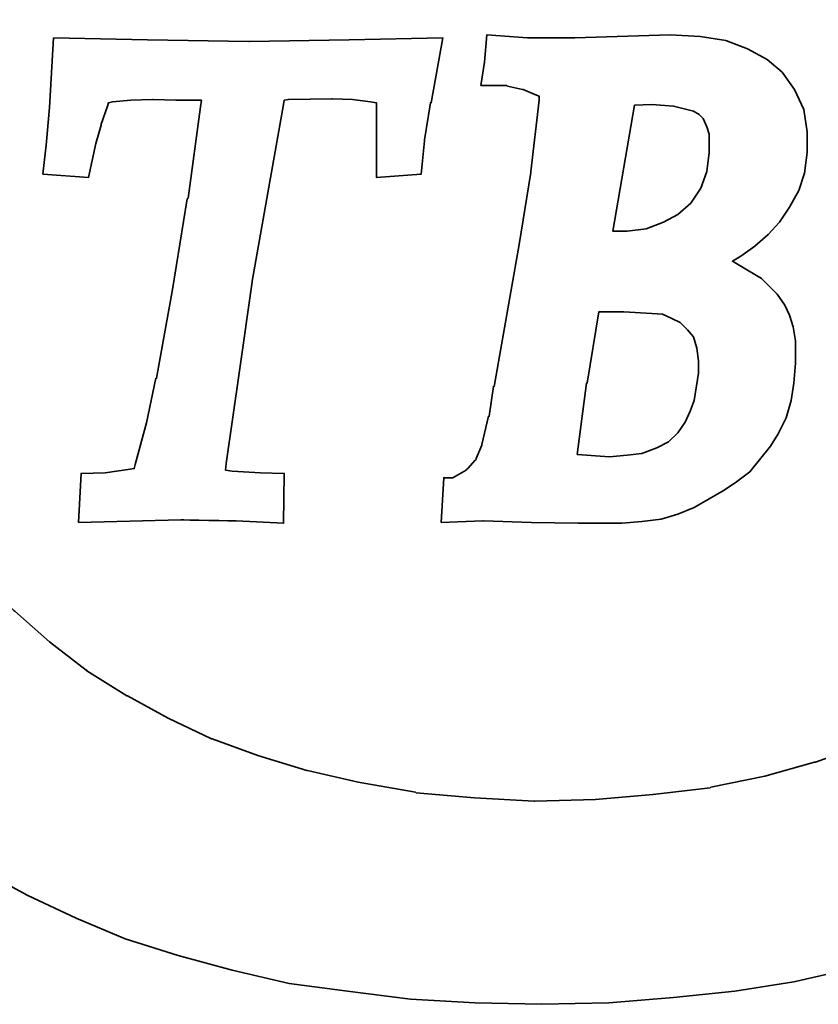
# Model space of a CAD drawing. Header units: millimetres. Extents: x 6 to 331, y 30 to 247.
# Tile 5 of 57: x 249 to 255, y 129 to 136. Entities that reach past the tile are written whole.
import ezdxf

# ---------------------------------------------------------------- set-up
doc = ezdxf.new("R2010")
doc.units = ezdxf.units.MM
doc.header["$LTSCALE"] = 0.2
doc.layers.add('layer 1', color=7, linetype='CONTINUOUS')

msp = doc.modelspace()

# ---------------------------------------------------------------- linework, layer by layer
at = {"layer": 'layer 1', "color": 1, "lineweight": 35}
for points, knots in [([(257.2879, 136.6713), (257.2879, 136.6713), (258.7368, 137.5675), (258.7368, 137.5675), (258.7368, 137.5675), (258.7368, 137.5675), (258.532, 137.828), (258.532, 137.828), (258.532, 137.828), (258.532, 137.828), (258.2962, 138.0704), (258.2962, 138.0704), (258.2962, 138.0704), (258.2962, 138.0704), (258.0532, 138.3075), (258.0532, 138.3075), (258.0532, 138.3075), (258.0532, 138.3075), (257.8037, 138.5188), (257.8037, 138.5188), (257.8037, 138.5188), (257.8037, 138.5188), (257.5367, 138.73), (257.5367, 138.73), (257.5367, 138.73), (257.5367, 138.73), (257.5302, 138.73), (257.5302, 138.73), (257.5302, 138.73), (257.5302, 138.73), (257.2386, 138.9102), (257.2386, 138.9102), (257.2386, 138.9102), (257.2386, 138.9102), (257.2386, 138.916), (257.2386, 138.916), (257.2386, 138.916), (257.2386, 138.916), (256.9457, 139.0961), (256.9457, 139.0961), (256.9457, 139.0961), (256.9457, 139.0961), (256.6295, 139.2523), (256.6295, 139.2523), (256.6295, 139.2523), (256.6295, 139.2523), (256.3113, 139.4143), (256.3113, 139.4143), (256.3113, 139.4143), (256.3113, 139.4143), (255.9258, 139.5633), (255.9258, 139.5633), (255.9258, 139.5633), (255.9258, 139.5633), (255.5091, 139.7059), (255.5091, 139.7059), (255.5091, 139.7059), (255.5091, 139.7059), (255.0743, 139.8303), (255.0743, 139.8303), (255.0743, 139.8303), (255.0743, 139.8303), (254.6149, 139.9295), (254.6149, 139.9295), (254.6149, 139.9295), (254.6149, 139.9295), (254.1477, 139.9988), (254.1477, 139.9988), (254.1477, 139.9988), (254.1477, 139.9988), (253.6383, 140.0481), (253.6383, 140.0481), (253.6383, 140.0481), (253.6383, 140.0481), (253.116, 140.0727), (253.116, 140.0727), (253.116, 140.0727), (253.116, 140.0727), (252.5873, 140.061), (252.5873, 140.061), (252.5873, 140.061), (252.5873, 140.061), (252.0831, 140.0299), (252.0831, 140.0299), (252.0831, 140.0299), (252.0831, 140.0299), (251.6166, 139.9858), (251.6166, 139.9858), (251.6166, 139.9858), (251.6166, 139.9858), (251.163, 139.9295), (251.163, 139.9295), (251.163, 139.9295), (251.163, 139.9295), (250.7282, 139.8426), (250.7282, 139.8426), (250.7282, 139.8426), (250.7282, 139.8426), (250.4294, 139.7623), (250.4294, 139.7623), (250.4294, 139.7623), (250.4294, 139.7623), (250.1314, 139.6748), (250.1314, 139.6748), (250.1314, 139.6748), (250.1314, 139.6748), (249.8385, 139.575), (249.8385, 139.575), (249.8385, 139.575), (249.8385, 139.575), (249.565, 139.4636), (249.565, 139.4636), (249.565, 139.4636), (249.565, 139.4636), (249.298, 139.3391), (249.298, 139.3391), (249.298, 139.3391), (249.298, 139.3391), (249.0246, 139.2082), (249.0246, 139.2082), (249.0246, 139.2082), (249.0246, 139.2082), (248.7757, 139.0715), (248.7757, 139.0715), (248.7757, 139.0715), (248.7757, 139.0715), (248.5269, 138.9283), (248.5269, 138.9283), (248.5269, 138.9283), (248.5269, 138.9283), (248.2904, 138.767), (248.2904, 138.767), (248.2904, 138.767), (248.2904, 138.767), (248.0604, 138.6056), (248.0604, 138.6056), (248.0604, 138.6056), (248.0604, 138.6056), (247.8491, 138.4319), (247.8491, 138.4319), (247.8491, 138.4319), (247.8491, 138.4319), (247.6314, 138.2453), (247.6314, 138.2453), (247.6314, 138.2453), (247.6314, 138.2453), (247.2523, 137.8714), (247.2523, 137.8714), (247.2523, 137.8714), (247.2523, 137.8714), (247.2452, 137.8656), (247.2452, 137.8656), (247.2452, 137.8656), (247.2452, 137.8656), (246.8914, 137.4431), (246.8914, 137.4431), (246.8914, 137.4431), (246.8914, 137.4431), (246.6918, 137.1502), (246.6918, 137.1502), (246.6918, 137.1502), (246.6918, 137.1502), (246.6859, 137.1437), (246.6859, 137.1437), (246.6859, 137.1437), (246.6859, 137.1437), (246.4935, 136.8145), (246.4935, 136.8145), (246.4935, 136.8145), (246.4935, 136.8145), (246.3185, 136.473), (246.3185, 136.473), (246.3185, 136.473), (246.3185, 136.473), (246.1695, 136.0875), (246.1695, 136.0875), (246.1695, 136.0875), (246.1695, 136.0875), (246.0451, 135.6831), (246.0451, 135.6831), (246.0451, 135.6831), (246.0451, 135.6831), (246.0451, 135.6702), (246.0451, 135.6702), (246.0451, 135.6702), (246.0451, 135.6702), (245.9647, 135.2347), (245.9647, 135.2347), (245.9647, 135.2347), (245.9647, 135.2347), (245.9401, 135.0176), (245.9401, 135.0176), (245.9401, 135.0176), (245.9401, 135.0176), (245.9271, 134.7746), (245.9271, 134.7746), (245.9271, 134.7746), (245.9271, 134.7746), (245.9148, 134.5323), (245.9148, 134.5323), (245.9148, 134.5323), (245.9148, 134.5323), (245.9148, 134.2899), (245.9148, 134.2899), (245.9148, 134.2899), (245.9148, 134.2899), (245.9518, 133.8052), (245.9518, 133.8052), (245.9518, 133.8052), (245.9518, 133.8052), (246.0269, 133.3691), (246.0269, 133.3691), (246.0269, 133.3691), (246.0269, 133.3691), (246.1202, 132.9589), (246.1202, 132.9589), (246.1202, 132.9589), (246.1202, 132.9589), (246.2634, 132.574), (246.2634, 132.574), (246.2634, 132.574), (246.2634, 132.574), (246.419, 132.2066), (246.419, 132.2066), (246.419, 132.2066), (246.419, 132.2066), (246.6049, 131.8716), (246.6049, 131.8716), (246.6049, 131.8716), (246.6049, 131.8716), (246.798, 131.5482), (246.798, 131.5482), (246.798, 131.5482), (246.798, 131.5482), (247.0339, 131.256), (247.0339, 131.256), (247.0339, 131.256), (247.0339, 131.256), (247.2704, 130.9689), (247.2704, 130.9689), (247.2704, 130.9689), (247.2704, 130.9689), (247.5316, 130.7143), (247.5316, 130.7143), (247.5316, 130.7143), (247.5316, 130.7143), (247.7986, 130.4531), (247.7986, 130.4531), (247.7986, 130.4531), (247.7986, 130.4531), (248.085, 130.2296), (248.085, 130.2296), (248.085, 130.2296), (248.085, 130.2296), (248.3895, 130.006), (248.3895, 130.006), (248.3895, 130.006), (248.3895, 130.006), (248.7135, 129.8071), (248.7135, 129.8071), (248.7135, 129.8071), (248.7135, 129.8071), (249.0486, 129.6263), (249.0486, 129.6263), (249.0486, 129.6263), (249.0486, 129.6263), (249.4095, 129.4578), (249.4095, 129.4578), (249.4095, 129.4578), (249.4095, 129.4578), (249.7763, 129.3029), (249.7763, 129.3029), (249.7763, 129.3029), (249.7763, 129.3029), (250.1741, 129.1785), (250.1741, 129.1785), (250.1741, 129.1785), (250.1741, 129.1785), (250.5785, 129.067), (250.5785, 129.067), (250.5785, 129.067), (250.5785, 129.067), (251.0075, 128.9673), (251.0075, 128.9673), (251.0075, 128.9673), (251.0075, 128.9673), (251.4423, 128.9115), (251.4423, 128.9115), (251.4423, 128.9115), (251.4423, 128.9115), (251.9153, 128.8493), (251.9153, 128.8493), (251.9153, 128.8493), (251.9153, 128.8493), (252.4007, 128.824), (252.4007, 128.824), (252.4007, 128.824), (252.4007, 128.824), (252.8983, 128.8117), (252.8983, 128.8117), (252.8983, 128.8117), (252.8983, 128.8117), (253.4018, 128.824), (253.4018, 128.824), (253.4018, 128.824), (253.4018, 128.824), (253.8872, 128.8616), (253.8872, 128.8616), (253.8872, 128.8616), (253.8872, 128.8616), (254.3472, 128.9115), (254.3472, 128.9115), (254.3472, 128.9115), (254.3472, 128.9115), (254.7879, 128.9796), (254.7879, 128.9796), (254.7879, 128.9796), (254.7879, 128.9796), (255.2169, 129.0787), (255.2169, 129.0787), (255.2169, 129.0787), (255.2169, 129.0787), (255.6277, 129.1915), (255.6277, 129.1915), (255.6277, 129.1915), (255.6277, 129.1915), (256.0139, 129.3217), (256.0139, 129.3217), (256.0139, 129.3217), (256.0139, 129.3217), (256.3988, 129.4772), (256.3988, 129.4772), (256.3988, 129.4772), (256.3988, 129.4772), (256.9218, 129.7254), (256.9218, 129.7254), (256.9218, 129.7254), (256.9218, 129.7254), (257.1758, 129.8628), (257.1758, 129.8628), (257.1758, 129.8628), (257.1758, 129.8628), (257.4129, 130.006), (257.4129, 130.006), (257.4129, 130.006), (257.4129, 130.006), (257.643, 130.1667), (257.643, 130.1667), (257.643, 130.1667), (257.643, 130.1667), (257.8659, 130.341), (257.8659, 130.341), (257.8659, 130.341), (257.8659, 130.341), (258.0784, 130.516), (258.0784, 130.516), (258.0784, 130.516), (258.0784, 130.516), (258.2774, 130.7026), (258.2774, 130.7026), (258.2774, 130.7026), (258.2774, 130.7026), (258.5385, 130.9637), (258.5385, 130.9637), (258.5385, 130.9637), (258.5385, 130.9637), (258.6564, 131.0882), (258.6564, 131.0882), (258.6564, 131.0882), (258.6564, 131.0882), (258.7433, 131.1808), (258.7433, 131.1808), (258.7433, 131.1808), (258.7433, 131.1808), (257.2879, 132.0828), (257.2879, 132.0828), (257.2879, 132.0828), (257.2879, 132.0828), (257.0637, 131.8645), (257.0637, 131.8645), (257.0637, 131.8645), (257.0637, 131.8645), (256.8161, 131.6539), (256.8161, 131.6539), (256.8161, 131.6539), (256.8161, 131.6539), (256.5414, 131.442), (256.5414, 131.442), (256.5414, 131.442), (256.5414, 131.442), (256.2563, 131.243), (256.2563, 131.243), (256.2563, 131.243), (256.2563, 131.243), (256.2498, 131.2365), (256.2498, 131.2365), (256.2498, 131.2365), (256.2498, 131.2365), (255.951, 131.0622), (255.951, 131.0622), (255.951, 131.0622), (255.951, 131.0622), (255.6407, 130.9009), (255.6407, 130.9009), (255.6407, 130.9009), (255.6407, 130.9009), (255.6342, 130.9009), (255.6342, 130.9009), (255.6342, 130.9009), (255.6342, 130.9009), (255.2985, 130.7512), (255.2985, 130.7512), (255.2985, 130.7512), (255.2985, 130.7512), (254.9499, 130.6268), (254.9499, 130.6268), (254.9499, 130.6268), (254.9499, 130.6268), (254.9441, 130.6268), (254.9441, 130.6268), (254.9441, 130.6268), (254.9441, 130.6268), (254.5702, 130.5212), (254.5702, 130.5212), (254.5702, 130.5212), (254.5702, 130.5212), (254.1671, 130.4408), (254.1671, 130.4408), (254.1671, 130.4408), (254.1671, 130.4408), (254.1606, 130.4343), (254.1606, 130.4343), (254.1606, 130.4343), (254.1606, 130.4343), (253.7316, 130.3851), (253.7316, 130.3851), (253.7316, 130.3851), (253.7316, 130.3851), (253.3027, 130.3475), (253.3027, 130.3475), (253.3027, 130.3475), (253.3027, 130.3475), (252.8484, 130.3345), (252.8484, 130.3345), (252.8484, 130.3345), (252.8484, 130.3345), (252.8426, 130.3345), (252.8426, 130.3345), (252.8426, 130.3345), (252.8426, 130.3345), (252.3948, 130.3605), (252.3948, 130.3605), (252.3948, 130.3605), (252.3948, 130.3605), (251.9587, 130.3967), (251.9587, 130.3967), (251.9587, 130.3967), (251.9587, 130.3967), (251.9529, 130.4032), (251.9529, 130.4032), (251.9529, 130.4032), (251.9529, 130.4032), (251.5233, 130.4777), (251.5233, 130.4777), (251.5233, 130.4777), (251.5233, 130.4777), (251.1448, 130.5646), (251.1448, 130.5646), (251.1448, 130.5646), (251.1448, 130.5646), (251.1384, 130.5646), (251.1384, 130.5646), (251.1384, 130.5646), (251.1384, 130.5646), (250.7716, 130.6767), (250.7716, 130.6767), (250.7716, 130.6767), (250.7716, 130.6767), (250.4294, 130.8011), (250.4294, 130.8011), (250.4294, 130.8011), (250.4294, 130.8011), (250.423, 130.8011), (250.423, 130.8011), (250.423, 130.8011), (250.423, 130.8011), (250.1003, 130.9566), (250.1003, 130.9566), (250.1003, 130.9566), (250.1003, 130.9566), (249.7944, 131.1244), (249.7944, 131.1244), (249.7944, 131.1244), (249.7944, 131.1244), (249.7892, 131.1244), (249.7892, 131.1244), (249.7892, 131.1244), (249.7892, 131.1244), (249.4898, 131.3111), (249.4898, 131.3111), (249.4898, 131.3111), (249.4898, 131.3111), (249.4898, 131.3175), (249.4898, 131.3175), (249.4898, 131.3175), (249.4898, 131.3175), (249.4847, 131.3175), (249.4847, 131.3175), (249.4847, 131.3175), (249.4847, 131.3175), (249.2099, 131.5294), (249.2099, 131.5294), (249.2099, 131.5294), (249.2099, 131.5294), (248.9494, 131.7588), (248.9494, 131.7588), (248.9494, 131.7588), (248.9494, 131.7588), (248.9429, 131.7647), (248.9429, 131.7647), (248.9429, 131.7647), (248.9429, 131.7647), (248.7071, 132.0077), (248.7071, 132.0077), (248.7071, 132.0077), (248.7071, 132.0077), (248.4835, 132.2688), (248.4835, 132.2688), (248.4835, 132.2688), (248.4835, 132.2688), (248.4835, 132.2746), (248.4835, 132.2746), (248.4835, 132.2746), (248.4835, 132.2746), (248.2839, 132.574), (248.2839, 132.574), (248.2839, 132.574), (248.2839, 132.574), (248.2781, 132.574), (248.2781, 132.574), (248.2781, 132.574), (248.2781, 132.574), (248.2716, 132.5857), (248.2716, 132.5857), (248.2716, 132.5857), (248.2716, 132.5857), (248.1161, 132.8779), (248.1161, 132.8779), (248.1161, 132.8779), (248.1161, 132.8779), (248.1161, 132.8844), (248.1161, 132.8844), (248.1161, 132.8844), (248.1161, 132.8844), (247.9852, 133.2272), (247.9852, 133.2272), (247.9852, 133.2272), (247.9852, 133.2272), (247.9787, 133.2389), (247.9787, 133.2389), (247.9787, 133.2389), (247.9787, 133.2389), (247.8679, 133.6121), (247.8679, 133.6121), (247.8679, 133.6121), (247.8679, 133.6121), (247.8679, 133.6186), (247.8679, 133.6186), (247.8679, 133.6186), (247.8679, 133.6186), (247.8297, 133.8169), (247.8297, 133.8169), (247.8297, 133.8169), (247.8297, 133.8169), (247.8232, 133.8234), (247.8232, 133.8234), (247.8232, 133.8234), (247.8232, 133.8234), (247.7986, 134.0223), (247.7986, 134.0223), (247.7986, 134.0223), (247.7986, 134.0223), (247.7869, 134.2459), (247.7869, 134.2459), (247.7869, 134.2459), (247.7869, 134.2459), (247.7798, 134.4701), (247.7798, 134.4701), (247.7798, 134.4701), (247.7798, 134.4701), (247.7798, 134.4765), (247.7798, 134.4765), (247.7798, 134.4765), (247.7798, 134.4765), (247.7921, 134.6755), (247.7921, 134.6755), (247.7921, 134.6755), (247.7921, 134.6755), (247.7921, 134.7008), (247.7921, 134.7008), (247.7921, 134.7008), (247.7921, 134.7008), (247.8109, 134.912), (247.8109, 134.912), (247.8109, 134.912), (247.8109, 134.912), (247.8361, 135.1103), (247.8361, 135.1103), (247.8361, 135.1103), (247.8361, 135.1103), (247.8361, 135.1174), (247.8361, 135.1174), (247.8361, 135.1174), (247.8361, 135.1174), (247.8426, 135.1174), (247.8426, 135.1174), (247.8426, 135.1174), (247.8426, 135.1174), (247.8426, 135.1297), (247.8426, 135.1297), (247.8426, 135.1297), (247.8426, 135.1297), (247.8802, 135.3099), (247.8802, 135.3099), (247.8802, 135.3099), (247.8802, 135.3099), (247.8802, 135.3164), (247.8802, 135.3164), (247.8802, 135.3164), (247.8802, 135.3164), (247.8919, 135.3591), (247.8919, 135.3591), (247.8919, 135.3591), (247.8919, 135.3591), (247.9923, 135.6831), (247.9923, 135.6831), (247.9923, 135.6831), (247.9923, 135.6831), (247.9923, 135.689), (247.9923, 135.689), (247.9923, 135.689), (247.9923, 135.689), (248.1537, 136.0253), (248.1537, 136.0253), (248.1537, 136.0253), (248.1537, 136.0253), (248.3273, 136.3363), (248.3273, 136.3363), (248.3273, 136.3363), (248.3273, 136.3363), (248.3338, 136.3415), (248.3338, 136.3415), (248.3338, 136.3415), (248.3338, 136.3415), (248.5457, 136.6279), (248.5457, 136.6279), (248.5457, 136.6279), (248.5457, 136.6279), (248.7693, 136.8767), (248.7693, 136.8767), (248.7693, 136.8767), (248.7693, 136.8767), (248.7693, 136.8832), (248.7693, 136.8832), (248.7693, 136.8832), (248.7693, 136.8832), (249.0051, 137.1191), (249.0051, 137.1191), (249.0051, 137.1191), (249.0051, 137.1191), (249.0116, 137.1191), (249.0116, 137.1191), (249.0116, 137.1191), (249.0116, 137.1191), (249.2721, 137.3427), (249.2721, 137.3427), (249.2721, 137.3427), (249.2721, 137.3427), (249.5585, 137.5416), (249.5585, 137.5416), (249.5585, 137.5416), (249.5585, 137.5416), (249.565, 137.5481), (249.565, 137.5481), (249.565, 137.5481), (249.565, 137.5481), (249.8637, 137.7347), (249.8637, 137.7347), (249.8637, 137.7347), (249.8637, 137.7347), (250.1741, 137.909), (250.1741, 137.909), (250.1741, 137.909), (250.1741, 137.909), (250.1806, 137.909), (250.1806, 137.909), (250.1806, 137.909), (250.1806, 137.909), (250.5033, 138.0516), (250.5033, 138.0516), (250.5033, 138.0516), (250.5033, 138.0516), (250.8526, 138.176), (250.8526, 138.176), (250.8526, 138.176), (250.8526, 138.176), (251.2122, 138.2946), (251.2122, 138.2946), (251.2122, 138.2946), (251.2122, 138.2946), (251.2187, 138.2946), (251.2187, 138.2946), (251.2187, 138.2946), (251.2187, 138.2946), (251.6049, 138.3814), (251.6049, 138.3814), (251.6049, 138.3814), (251.6049, 138.3814), (251.6049, 138.3879), (251.6049, 138.3879), (251.6049, 138.3879), (251.6049, 138.3879), (251.6114, 138.3879), (251.6114, 138.3879), (251.6114, 138.3879), (251.6114, 138.3879), (252.0404, 138.4501), (252.0404, 138.4501), (252.0404, 138.4501), (252.0404, 138.4501), (252.0456, 138.4501), (252.0456, 138.4501), (252.0456, 138.4501), (252.0456, 138.4501), (252.4881, 138.487), (252.4881, 138.487), (252.4881, 138.487), (252.4881, 138.487), (252.9294, 138.4993), (252.9294, 138.4993), (252.9294, 138.4993), (252.9294, 138.4993), (252.9359, 138.4993), (252.9359, 138.4993), (252.9359, 138.4993), (252.9359, 138.4993), (253.383, 138.487), (253.383, 138.487), (253.383, 138.487), (253.383, 138.487), (253.8185, 138.4501), (253.8185, 138.4501), (253.8185, 138.4501), (253.8185, 138.4501), (253.825, 138.4436), (253.825, 138.4436), (253.825, 138.4436), (253.825, 138.4436), (254.2345, 138.3697), (254.2345, 138.3697), (254.2345, 138.3697), (254.2345, 138.3697), (254.6324, 138.2881), (254.6324, 138.2881), (254.6324, 138.2881), (254.6324, 138.2881), (254.6388, 138.2881), (254.6388, 138.2881), (254.6388, 138.2881), (254.6388, 138.2881), (255.0121, 138.176), (255.0121, 138.176), (255.0121, 138.176), (255.0121, 138.176), (255.3102, 138.0652), (255.3102, 138.0652), (255.3102, 138.0652), (255.3102, 138.0652), (255.6096, 137.9408), (255.6096, 137.9408), (255.6096, 137.9408), (255.6096, 137.9408), (255.616, 137.9408), (255.616, 137.9408), (255.616, 137.9408), (255.616, 137.9408), (255.8895, 137.7969), (255.8895, 137.7969), (255.8895, 137.7969), (255.8895, 137.7969), (256.1629, 137.6349), (256.1629, 137.6349), (256.1629, 137.6349), (256.1629, 137.6349), (256.1629, 137.6297), (256.1629, 137.6297), (256.1629, 137.6297), (256.1629, 137.6297), (256.4118, 137.4677), (256.4118, 137.4677), (256.4118, 137.4677), (256.4118, 137.4677), (256.4176, 137.4677), (256.4176, 137.4677), (256.4176, 137.4677), (256.4176, 137.4677), (256.6476, 137.2876), (256.6476, 137.2876), (256.6476, 137.2876), (256.6476, 137.2876), (256.6541, 137.2804), (256.6541, 137.2804), (256.6541, 137.2804), (256.6541, 137.2804), (256.8783, 137.088), (256.8783, 137.088), (256.8783, 137.088), (256.8783, 137.088), (256.8835, 137.0815), (256.8835, 137.0815), (256.8835, 137.0815), (256.8835, 137.0815), (257.0831, 136.8767), (257.0831, 136.8767), (257.0831, 136.8767), (257.0831, 136.8767), (257.1946, 136.7588), (257.1946, 136.7588), (257.1946, 136.7588), (257.1946, 136.7588), (257.2879, 136.6713), (257.2879, 136.6713)], [0, 0, 0, 0, 0.004808, 0.004808, 0.004808, 0.004808, 0.009615, 0.009615, 0.009615, 0.009615, 0.014423, 0.014423, 0.014423, 0.014423, 0.019231, 0.019231, 0.019231, 0.019231, 0.024038, 0.024038, 0.024038, 0.024038, 0.028846, 0.028846, 0.028846, 0.028846, 0.033654, 0.033654, 0.033654, 0.033654, 0.038462, 0.038462, 0.038462, 0.038462, 0.043269, 0.043269, 0.043269, 0.043269, 0.048077, 0.048077, 0.048077, 0.048077, 0.052885, 0.052885, 0.052885, 0.052885, 0.057692, 0.057692, 0.057692, 0.057692, 0.0625, 0.0625, 0.0625, 0.0625, 0.067308, 0.067308, 0.067308, 0.067308, 0.072115, 0.072115, 0.072115, 0.072115, 0.076923, 0.076923, 0.076923, 0.076923, 0.081731, 0.081731, 0.081731, 0.081731, 0.086538, 0.086538, 0.086538, 0.086538, 0.091346, 0.091346, 0.091346, 0.091346, 0.096154, 0.096154, 0.096154, 0.096154, 0.100962, 0.100962, 0.100962, 0.100962, 0.105769, 0.105769, 0.105769, 0.105769, 0.110577, 0.110577, 0.110577, 0.110577, 0.115385, 0.115385, 0.115385, 0.115385, 0.120192, 0.120192, 0.120192, 0.120192, 0.125, 0.125, 0.125, 0.125, 0.129808, 0.129808, 0.129808, 0.129808, 0.134615, 0.134615, 0.134615, 0.134615, 0.139423, 0.139423, 0.139423, 0.139423, 0.144231, 0.144231, 0.144231, 0.144231, 0.149038, 0.149038, 0.149038, 0.149038, 0.153846, 0.153846, 0.153846, 0.153846, 0.158654, 0.158654, 0.158654, 0.158654, 0.163462, 0.163462, 0.163462, 0.163462, 0.168269, 0.168269, 0.168269, 0.168269, 0.173077, 0.173077, 0.173077, 0.173077, 0.177885, 0.177885, 0.177885, 0.177885, 0.182692, 0.182692, 0.182692, 0.182692, 0.1875, 0.1875, 0.1875, 0.1875, 0.192308, 0.192308, 0.192308, 0.192308, 0.197115, 0.197115, 0.197115, 0.197115, 0.201923, 0.201923, 0.201923, 0.201923, 0.206731, 0.206731, 0.206731, 0.206731, 0.211538, 0.211538, 0.211538, 0.211538, 0.216346, 0.216346, 0.216346, 0.216346, 0.221154, 0.221154, 0.221154, 0.221154, 0.225962, 0.225962, 0.225962, 0.225962, 0.230769, 0.230769, 0.230769, 0.230769, 0.235577, 0.235577, 0.235577, 0.235577, 0.240385, 0.240385, 0.240385, 0.240385, 0.245192, 0.245192, 0.245192, 0.245192, 0.25, 0.25, 0.25, 0.25, 0.254808, 0.254808, 0.254808, 0.254808, 0.259615, 0.259615, 0.259615, 0.259615, 0.264423, 0.264423, 0.264423, 0.264423, 0.269231, 0.269231, 0.269231, 0.269231, 0.274038, 0.274038, 0.274038, 0.274038, 0.278846, 0.278846, 0.278846, 0.278846, 0.283654, 0.283654, 0.283654, 0.283654, 0.288462, 0.288462, 0.288462, 0.288462, 0.293269, 0.293269, 0.293269, 0.293269, 0.298077, 0.298077, 0.298077, 0.298077, 0.302885, 0.302885, 0.302885, 0.302885, 0.307692, 0.307692, 0.307692, 0.307692, 0.3125, 0.3125, 0.3125, 0.3125, 0.317308, 0.317308, 0.317308, 0.317308, 0.322115, 0.322115, 0.322115, 0.322115, 0.326923, 0.326923, 0.326923, 0.326923, 0.331731, 0.331731, 0.331731, 0.331731, 0.336538, 0.336538, 0.336538, 0.336538, 0.341346, 0.341346, 0.341346, 0.341346, 0.346154, 0.346154, 0.346154, 0.346154, 0.350962, 0.350962, 0.350962, 0.350962, 0.355769, 0.355769, 0.355769, 0.355769, 0.360577, 0.360577, 0.360577, 0.360577, 0.365385, 0.365385, 0.365385, 0.365385, 0.370192, 0.370192, 0.370192, 0.370192, 0.375, 0.375, 0.375, 0.375, 0.379808, 0.379808, 0.379808, 0.379808, 0.384615, 0.384615, 0.384615, 0.384615, 0.389423, 0.389423, 0.389423, 0.389423, 0.394231, 0.394231, 0.394231, 0.394231, 0.399038, 0.399038, 0.399038, 0.399038, 0.403846, 0.403846, 0.403846, 0.403846, 0.408654, 0.408654, 0.408654, 0.408654, 0.413462, 0.413462, 0.413462, 0.413462, 0.418269, 0.418269, 0.418269, 0.418269, 0.423077, 0.423077, 0.423077, 0.423077, 0.427885, 0.427885, 0.427885, 0.427885, 0.432692, 0.432692, 0.432692, 0.432692, 0.4375, 0.4375, 0.4375, 0.4375, 0.442308, 0.442308, 0.442308, 0.442308, 0.447115, 0.447115, 0.447115, 0.447115, 0.451923, 0.451923, 0.451923, 0.451923, 0.456731, 0.456731, 0.456731, 0.456731, 0.461538, 0.461538, 0.461538, 0.461538, 0.466346, 0.466346, 0.466346, 0.466346, 0.471154, 0.471154, 0.471154, 0.471154, 0.475962, 0.475962, 0.475962, 0.475962, 0.480769, 0.480769, 0.480769, 0.480769, 0.485577, 0.485577, 0.485577, 0.485577, 0.490385, 0.490385, 0.490385, 0.490385, 0.495192, 0.495192, 0.495192, 0.495192, 0.5, 0.5, 0.5, 0.5, 0.504808, 0.504808, 0.504808, 0.504808, 0.509615, 0.509615, 0.509615, 0.509615, 0.514423, 0.514423, 0.514423, 0.514423, 0.519231, 0.519231, 0.519231, 0.519231, 0.524038, 0.524038, 0.524038, 0.524038, 0.528846, 0.528846, 0.528846, 0.528846, 0.533654, 0.533654, 0.533654, 0.533654, 0.538462, 0.538462, 0.538462, 0.538462, 0.543269, 0.543269, 0.543269, 0.543269, 0.548077, 0.548077, 0.548077, 0.548077, 0.552885, 0.552885, 0.552885, 0.552885, 0.557692, 0.557692, 0.557692, 0.557692, 0.5625, 0.5625, 0.5625, 0.5625, 0.567308, 0.567308, 0.567308, 0.567308, 0.572115, 0.572115, 0.572115, 0.572115, 0.576923, 0.576923, 0.576923, 0.576923, 0.581731, 0.581731, 0.581731, 0.581731, 0.586538, 0.586538, 0.586538, 0.586538, 0.591346, 0.591346, 0.591346, 0.591346, 0.596154, 0.596154, 0.596154, 0.596154, 0.600962, 0.600962, 0.600962, 0.600962, 0.605769, 0.605769, 0.605769, 0.605769, 0.610577, 0.610577, 0.610577, 0.610577, 0.615385, 0.615385, 0.615385, 0.615385, 0.620192, 0.620192, 0.620192, 0.620192, 0.625, 0.625, 0.625, 0.625, 0.629808, 0.629808, 0.629808, 0.629808, 0.634615, 0.634615, 0.634615, 0.634615, 0.639423, 0.639423, 0.639423, 0.639423, 0.644231, 0.644231, 0.644231, 0.644231, 0.649038, 0.649038, 0.649038, 0.649038, 0.653846, 0.653846, 0.653846, 0.653846, 0.658654, 0.658654, 0.658654, 0.658654, 0.663462, 0.663462, 0.663462, 0.663462, 0.668269, 0.668269, 0.668269, 0.668269, 0.673077, 0.673077, 0.673077, 0.673077, 0.677885, 0.677885, 0.677885, 0.677885, 0.682692, 0.682692, 0.682692, 0.682692, 0.6875, 0.6875, 0.6875, 0.6875, 0.692308, 0.692308, 0.692308, 0.692308, 0.697115, 0.697115, 0.697115, 0.697115, 0.701923, 0.701923, 0.701923, 0.701923, 0.706731, 0.706731, 0.706731, 0.706731, 0.711538, 0.711538, 0.711538, 0.711538, 0.716346, 0.716346, 0.716346, 0.716346, 0.721154, 0.721154, 0.721154, 0.721154, 0.725962, 0.725962, 0.725962, 0.725962, 0.730769, 0.730769, 0.730769, 0.730769, 0.735577, 0.735577, 0.735577, 0.735577, 0.740385, 0.740385, 0.740385, 0.740385, 0.745192, 0.745192, 0.745192, 0.745192, 0.75, 0.75, 0.75, 0.75, 0.754808, 0.754808, 0.754808, 0.754808, 0.759615, 0.759615, 0.759615, 0.759615, 0.764423, 0.764423, 0.764423, 0.764423, 0.769231, 0.769231, 0.769231, 0.769231, 0.774038, 0.774038, 0.774038, 0.774038, 0.778846, 0.778846, 0.778846, 0.778846, 0.783654, 0.783654, 0.783654, 0.783654, 0.788462, 0.788462, 0.788462, 0.788462, 0.793269, 0.793269, 0.793269, 0.793269, 0.798077, 0.798077, 0.798077, 0.798077, 0.802885, 0.802885, 0.802885, 0.802885, 0.807692, 0.807692, 0.807692, 0.807692, 0.8125, 0.8125, 0.8125, 0.8125, 0.817308, 0.817308, 0.817308, 0.817308, 0.822115, 0.822115, 0.822115, 0.822115, 0.826923, 0.826923, 0.826923, 0.826923, 0.831731, 0.831731, 0.831731, 0.831731, 0.836538, 0.836538, 0.836538, 0.836538, 0.841346, 0.841346, 0.841346, 0.841346, 0.846154, 0.846154, 0.846154, 0.846154, 0.850962, 0.850962, 0.850962, 0.850962, 0.855769, 0.855769, 0.855769, 0.855769, 0.860577, 0.860577, 0.860577, 0.860577, 0.865385, 0.865385, 0.865385, 0.865385, 0.870192, 0.870192, 0.870192, 0.870192, 0.875, 0.875, 0.875, 0.875, 0.879808, 0.879808, 0.879808, 0.879808, 0.884615, 0.884615, 0.884615, 0.884615, 0.889423, 0.889423, 0.889423, 0.889423, 0.894231, 0.894231, 0.894231, 0.894231, 0.899038, 0.899038, 0.899038, 0.899038, 0.903846, 0.903846, 0.903846, 0.903846, 0.908654, 0.908654, 0.908654, 0.908654, 0.913462, 0.913462, 0.913462, 0.913462, 0.918269, 0.918269, 0.918269, 0.918269, 0.923077, 0.923077, 0.923077, 0.923077, 0.927885, 0.927885, 0.927885, 0.927885, 0.932692, 0.932692, 0.932692, 0.932692, 0.9375, 0.9375, 0.9375, 0.9375, 0.942308, 0.942308, 0.942308, 0.942308, 0.947115, 0.947115, 0.947115, 0.947115, 0.951923, 0.951923, 0.951923, 0.951923, 0.956731, 0.956731, 0.956731, 0.956731, 0.961538, 0.961538, 0.961538, 0.961538, 0.966346, 0.966346, 0.966346, 0.966346, 0.971154, 0.971154, 0.971154, 0.971154, 0.975962, 0.975962, 0.975962, 0.975962, 0.980769, 0.980769, 0.980769, 0.980769, 0.985577, 0.985577, 0.985577, 0.985577, 0.990385, 0.990385, 0.990385, 0.990385, 0.995192, 0.995192, 0.995192, 0.995192, 1, 1, 1, 1]), ([(249.241, 136.0564), (249.241, 136.0564), (249.2099, 135.5341), (249.2099, 135.5341), (249.2099, 135.5341), (249.2099, 135.5341), (249.1859, 135.2541), (249.1859, 135.2541), (249.1859, 135.2541), (249.1859, 135.2541), (249.1607, 135.0358), (249.1607, 135.0358), (249.1607, 135.0358), (249.1607, 135.0358), (249.5028, 135.0111), (249.5028, 135.0111), (249.5028, 135.0111), (249.5028, 135.0111), (249.5585, 135.2658), (249.5585, 135.2658), (249.5585, 135.2658), (249.5585, 135.2658), (249.5961, 135.4032), (249.5961, 135.4032), (249.5961, 135.4032), (249.5961, 135.4032), (249.5961, 135.4097), (249.5961, 135.4097), (249.5961, 135.4097), (249.5961, 135.4097), (249.6454, 135.5457), (249.6454, 135.5457), (249.6454, 135.5457), (249.6454, 135.5457), (249.6518, 135.5704), (249.6518, 135.5704), (249.6518, 135.5704), (249.6518, 135.5704), (249.6829, 135.5769), (249.6829, 135.5769), (249.6829, 135.5769), (249.6829, 135.5769), (249.8203, 135.5892), (249.8203, 135.5892), (249.8203, 135.5892), (249.8203, 135.5892), (249.981, 135.5963), (249.981, 135.5963), (249.981, 135.5963), (249.981, 135.5963), (249.9882, 135.5963), (249.9882, 135.5963), (249.9882, 135.5963), (249.9882, 135.5963), (250.156, 135.5892), (250.156, 135.5892), (250.156, 135.5892), (250.156, 135.5892), (250.2921, 135.5892), (250.2921, 135.5892), (250.2921, 135.5892), (250.2921, 135.5892), (250.3491, 135.5892), (250.3491, 135.5892), (250.3491, 135.5892), (250.3491, 135.5892), (250.3426, 135.5393), (250.3426, 135.5393), (250.3426, 135.5393), (250.3426, 135.5393), (250.2486, 134.8556), (250.2486, 134.8556), (250.2486, 134.8556), (250.2486, 134.8556), (250.2422, 134.8498), (250.2422, 134.8498), (250.2422, 134.8498), (250.2422, 134.8498), (250.1314, 134.1713), (250.1314, 134.1713), (250.1314, 134.1713), (250.1314, 134.1713), (250.0121, 133.5058), (250.0121, 133.5058), (250.0121, 133.5058), (250.0121, 133.5058), (250.0069, 133.5058), (250.0069, 133.5058), (250.0069, 133.5058), (250.0069, 133.5058), (249.9383, 133.1702), (249.9383, 133.1702), (249.9383, 133.1702), (249.9383, 133.1702), (249.8514, 132.8591), (249.8514, 132.8591), (249.8514, 132.8591), (249.8514, 132.8591), (249.8449, 132.828), (249.8449, 132.828), (249.8449, 132.828), (249.8449, 132.828), (249.8138, 132.8229), (249.8138, 132.8229), (249.8138, 132.8229), (249.8138, 132.8229), (249.6272, 132.7969), (249.6272, 132.7969), (249.6272, 132.7969), (249.6272, 132.7969), (249.4464, 132.7917), (249.4464, 132.7917), (249.4464, 132.7917), (249.4464, 132.7917), (249.4276, 132.425), (249.4276, 132.425), (249.4276, 132.425), (249.4276, 132.425), (250.1936, 132.4431), (250.1936, 132.4431), (250.1936, 132.4431), (250.1936, 132.4431), (250.1988, 132.4431), (250.1988, 132.4431), (250.1988, 132.4431), (250.1988, 132.4431), (250.6096, 132.4366), (250.6096, 132.4366), (250.6096, 132.4366), (250.6096, 132.4366), (250.9647, 132.4179), (250.9647, 132.4179), (250.9647, 132.4179), (250.9647, 132.4179), (250.9699, 132.7917), (250.9699, 132.7917), (250.9699, 132.7917), (250.9699, 132.7917), (250.7904, 132.7969), (250.7904, 132.7969), (250.7904, 132.7969), (250.7904, 132.7969), (250.5785, 132.8099), (250.5785, 132.8099), (250.5785, 132.8099), (250.5785, 132.8099), (250.5292, 132.8164), (250.5292, 132.8164), (250.5292, 132.8164), (250.5292, 132.8164), (250.5344, 132.8656), (250.5344, 132.8656), (250.5344, 132.8656), (250.5344, 132.8656), (250.6342, 133.5622), (250.6342, 133.5622), (250.6342, 133.5622), (250.6342, 133.5622), (250.7282, 134.2277), (250.7282, 134.2277), (250.7282, 134.2277), (250.7282, 134.2277), (250.7282, 134.2342), (250.7282, 134.2342), (250.7282, 134.2342), (250.7282, 134.2342), (250.9647, 135.5581), (250.9647, 135.5581), (250.9647, 135.5581), (250.9647, 135.5581), (250.9699, 135.5892), (250.9699, 135.5892), (250.9699, 135.5892), (250.9699, 135.5892), (251.001, 135.5963), (251.001, 135.5963), (251.001, 135.5963), (251.001, 135.5963), (251.325, 135.6015), (251.325, 135.6015), (251.325, 135.6015), (251.325, 135.6015), (251.3315, 135.6015), (251.3315, 135.6015), (251.3315, 135.6015), (251.3315, 135.6015), (251.4805, 135.5963), (251.4805, 135.5963), (251.4805, 135.5963), (251.4805, 135.5963), (251.6166, 135.5769), (251.6166, 135.5769), (251.6166, 135.5769), (251.6166, 135.5769), (251.6606, 135.5704), (251.6606, 135.5704), (251.6606, 135.5704), (251.6606, 135.5704), (251.6606, 135.527), (251.6606, 135.527), (251.6606, 135.527), (251.6606, 135.527), (251.6606, 135.2412), (251.6606, 135.2412), (251.6606, 135.2412), (251.6606, 135.2412), (251.6606, 135.0111), (251.6606, 135.0111), (251.6606, 135.0111), (251.6606, 135.0111), (251.9963, 135.0358), (251.9963, 135.0358), (251.9963, 135.0358), (251.9963, 135.0358), (252.0209, 135.2853), (252.0209, 135.2853), (252.0209, 135.2853), (252.0209, 135.2853), (252.0209, 135.2917), (252.0209, 135.2917), (252.0209, 135.2917), (252.0209, 135.2917), (252.065, 135.5704), (252.065, 135.5704), (252.065, 135.5704), (252.065, 135.5704), (252.0715, 135.5704), (252.0715, 135.5704), (252.0715, 135.5704), (252.0715, 135.5704), (252.1583, 136.0564), (252.1583, 136.0564), (252.1583, 136.0564), (252.1583, 136.0564), (251.4559, 136.0434), (251.4559, 136.0434), (251.4559, 136.0434), (251.4559, 136.0434), (250.7094, 136.0311), (250.7094, 136.0311), (250.7094, 136.0311), (250.7094, 136.0311), (250.7029, 136.0311), (250.7029, 136.0311), (250.7029, 136.0311), (250.7029, 136.0311), (249.9447, 136.0434), (249.9447, 136.0434), (249.9447, 136.0434), (249.9447, 136.0434), (249.241, 136.0564), (249.241, 136.0564)], [0, 0, 0, 0, 0.015873, 0.015873, 0.015873, 0.015873, 0.031746, 0.031746, 0.031746, 0.031746, 0.047619, 0.047619, 0.047619, 0.047619, 0.063492, 0.063492, 0.063492, 0.063492, 0.079365, 0.079365, 0.079365, 0.079365, 0.095238, 0.095238, 0.095238, 0.095238, 0.111111, 0.111111, 0.111111, 0.111111, 0.126984, 0.126984, 0.126984, 0.126984, 0.142857, 0.142857, 0.142857, 0.142857, 0.15873, 0.15873, 0.15873, 0.15873, 0.174603, 0.174603, 0.174603, 0.174603, 0.190476, 0.190476, 0.190476, 0.190476, 0.206349, 0.206349, 0.206349, 0.206349, 0.222222, 0.222222, 0.222222, 0.222222, 0.238095, 0.238095, 0.238095, 0.238095, 0.253968, 0.253968, 0.253968, 0.253968, 0.269841, 0.269841, 0.269841, 0.269841, 0.285714, 0.285714, 0.285714, 0.285714, 0.301587, 0.301587, 0.301587, 0.301587, 0.31746, 0.31746, 0.31746, 0.31746, 0.333333, 0.333333, 0.333333, 0.333333, 0.349206, 0.349206, 0.349206, 0.349206, 0.365079, 0.365079, 0.365079, 0.365079, 0.380952, 0.380952, 0.380952, 0.380952, 0.396825, 0.396825, 0.396825, 0.396825, 0.412698, 0.412698, 0.412698, 0.412698, 0.428571, 0.428571, 0.428571, 0.428571, 0.444444, 0.444444, 0.444444, 0.444444, 0.460317, 0.460317, 0.460317, 0.460317, 0.47619, 0.47619, 0.47619, 0.47619, 0.492063, 0.492063, 0.492063, 0.492064, 0.507937, 0.507937, 0.507937, 0.507937, 0.52381, 0.52381, 0.52381, 0.52381, 0.539683, 0.539683, 0.539683, 0.539683, 0.555556, 0.555556, 0.555556, 0.555556, 0.571429, 0.571429, 0.571429, 0.571429, 0.587302, 0.587302, 0.587302, 0.587302, 0.603175, 0.603175, 0.603175, 0.603175, 0.619048, 0.619048, 0.619048, 0.619048, 0.634921, 0.634921, 0.634921, 0.634921, 0.650794, 0.650794, 0.650794, 0.650794, 0.666667, 0.666667, 0.666667, 0.666667, 0.68254, 0.68254, 0.68254, 0.68254, 0.698413, 0.698413, 0.698413, 0.698413, 0.714286, 0.714286, 0.714286, 0.714286, 0.730159, 0.730159, 0.730159, 0.730159, 0.746032, 0.746032, 0.746032, 0.746032, 0.761905, 0.761905, 0.761905, 0.761905, 0.777778, 0.777778, 0.777778, 0.777778, 0.793651, 0.793651, 0.793651, 0.793651, 0.809524, 0.809524, 0.809524, 0.809524, 0.825397, 0.825397, 0.825397, 0.825397, 0.84127, 0.84127, 0.84127, 0.84127, 0.857143, 0.857143, 0.857143, 0.857143, 0.873016, 0.873016, 0.873016, 0.873016, 0.888889, 0.888889, 0.888889, 0.888889, 0.904762, 0.904762, 0.904762, 0.904762, 0.920635, 0.920635, 0.920635, 0.920635, 0.936508, 0.936508, 0.936508, 0.936508, 0.952381, 0.952381, 0.952381, 0.952381, 0.968254, 0.968254, 0.968254, 0.968254, 0.984127, 0.984127, 0.984127, 0.984127, 1, 1, 1, 1]), ([(254.8877, 135.3539), (254.8877, 135.3539), (254.8631, 135.5211), (254.8631, 135.5211), (254.8631, 135.5211), (254.8631, 135.5211), (254.7944, 135.6702), (254.7944, 135.6702), (254.7944, 135.6702), (254.7944, 135.6702), (254.7011, 135.8011), (254.7011, 135.8011), (254.7011, 135.8011), (254.7011, 135.8011), (254.5896, 135.8944), (254.5896, 135.8944), (254.5896, 135.8944), (254.5896, 135.8944), (254.4406, 135.9747), (254.4406, 135.9747), (254.4406, 135.9747), (254.4406, 135.9747), (254.2786, 136.0369), (254.2786, 136.0369), (254.2786, 136.0369), (254.2786, 136.0369), (254.0855, 136.068), (254.0855, 136.068), (254.0855, 136.068), (254.0855, 136.068), (253.8612, 136.081), (253.8612, 136.081), (253.8612, 136.081), (253.8612, 136.081), (253.1472, 136.0564), (253.1472, 136.0564), (253.1472, 136.0564), (253.1472, 136.0564), (252.792, 136.0564), (252.792, 136.0564), (252.792, 136.0564), (252.792, 136.0564), (252.4881, 136.081), (252.4881, 136.081), (252.4881, 136.081), (252.4881, 136.081), (252.4693, 135.8762), (252.4693, 135.8762), (252.4693, 135.8762), (252.4693, 135.8762), (252.4434, 135.7013), (252.4434, 135.7013), (252.4434, 135.7013), (252.4434, 135.7013), (252.63, 135.7013), (252.63, 135.7013), (252.63, 135.7013), (252.63, 135.7013), (252.6365, 135.7013), (252.6365, 135.7013), (252.6365, 135.7013), (252.6365, 135.7013), (252.643, 135.6954), (252.643, 135.6954), (252.643, 135.6954), (252.643, 135.6954), (252.7551, 135.6702), (252.7551, 135.6702), (252.7551, 135.6702), (252.7551, 135.6702), (252.7609, 135.6702), (252.7609, 135.6702), (252.7609, 135.6702), (252.7609, 135.6702), (252.8484, 135.6326), (252.8484, 135.6326), (252.8484, 135.6326), (252.8484, 135.6326), (252.8789, 135.6209), (252.8789, 135.6209), (252.8789, 135.6209), (252.8789, 135.6209), (252.8789, 135.5892), (252.8789, 135.5892), (252.8789, 135.5892), (252.8789, 135.5892), (252.8173, 135.0546), (252.8173, 135.0546), (252.8173, 135.0546), (252.8173, 135.0546), (252.8173, 135.0481), (252.8173, 135.0481), (252.8173, 135.0481), (252.8173, 135.0481), (252.7298, 134.507), (252.7298, 134.507), (252.7298, 134.507), (252.7298, 134.507), (252.5432, 133.4436), (252.5432, 133.4436), (252.5432, 133.4436), (252.5432, 133.4436), (252.5374, 133.4436), (252.5374, 133.4436), (252.5374, 133.4436), (252.5374, 133.4436), (252.5056, 133.2201), (252.5056, 133.2201), (252.5056, 133.2201), (252.5056, 133.2201), (252.5004, 133.2201), (252.5004, 133.2201), (252.5004, 133.2201), (252.5004, 133.2201), (252.4499, 133.0095), (252.4499, 133.0095), (252.4499, 133.0095), (252.4499, 133.0095), (252.4499, 133.003), (252.4499, 133.003), (252.4499, 133.003), (252.4499, 133.003), (252.4071, 132.9032), (252.4071, 132.9032), (252.4071, 132.9032), (252.4071, 132.9032), (252.4071, 132.8967), (252.4071, 132.8967), (252.4071, 132.8967), (252.4071, 132.8967), (252.4007, 132.8902), (252.4007, 132.8902), (252.4007, 132.8902), (252.4007, 132.8902), (252.3449, 132.828), (252.3449, 132.828), (252.3449, 132.828), (252.3449, 132.828), (252.3384, 132.8229), (252.3384, 132.8229), (252.3384, 132.8229), (252.3384, 132.8229), (252.3326, 132.8164), (252.3326, 132.8164), (252.3326, 132.8164), (252.3326, 132.8164), (252.2445, 132.7665), (252.2445, 132.7665), (252.2445, 132.7665), (252.2445, 132.7665), (252.2322, 132.76), (252.2322, 132.76), (252.2322, 132.76), (252.2322, 132.76), (252.2205, 132.76), (252.2205, 132.76), (252.2205, 132.76), (252.2205, 132.76), (252.1648, 132.76), (252.1648, 132.76), (252.1648, 132.76), (252.1648, 132.76), (252.146, 132.425), (252.146, 132.425), (252.146, 132.425), (252.146, 132.425), (252.457, 132.4366), (252.457, 132.4366), (252.457, 132.4366), (252.457, 132.4366), (252.4629, 132.4366), (252.4629, 132.4366), (252.4629, 132.4366), (252.4629, 132.4366), (252.8232, 132.425), (252.8232, 132.425), (252.8232, 132.425), (252.8232, 132.425), (253.1718, 132.4179), (253.1718, 132.4179), (253.1718, 132.4179), (253.1718, 132.4179), (253.501, 132.4179), (253.501, 132.4179), (253.501, 132.4179), (253.501, 132.4179), (253.6506, 132.4302), (253.6506, 132.4302), (253.6506, 132.4302), (253.6506, 132.4302), (253.7939, 132.449), (253.7939, 132.449), (253.7939, 132.449), (253.7939, 132.449), (253.9183, 132.4872), (253.9183, 132.4872), (253.9183, 132.4872), (253.9183, 132.4872), (254.0427, 132.5358), (254.0427, 132.5358), (254.0427, 132.5358), (254.0427, 132.5358), (254.2662, 132.6673), (254.2662, 132.6673), (254.2662, 132.6673), (254.2662, 132.6673), (254.3596, 132.7289), (254.3596, 132.7289), (254.3596, 132.7289), (254.3596, 132.7289), (254.4587, 132.8034), (254.4587, 132.8034), (254.4587, 132.8034), (254.4587, 132.8034), (254.6149, 132.9965), (254.6149, 132.9965), (254.6149, 132.9965), (254.6149, 132.9965), (254.67, 133.0898), (254.67, 133.0898), (254.67, 133.0898), (254.67, 133.0898), (254.7322, 133.2084), (254.7322, 133.2084), (254.7322, 133.2084), (254.7322, 133.2084), (254.7697, 133.3387), (254.7697, 133.3387), (254.7697, 133.3387), (254.7697, 133.3387), (254.7879, 133.4696), (254.7879, 133.4696), (254.7879, 133.4696), (254.7879, 133.4696), (254.8008, 133.6186), (254.8008, 133.6186), (254.8008, 133.6186), (254.8008, 133.6186), (254.8008, 133.7858), (254.8008, 133.7858), (254.8008, 133.7858), (254.8008, 133.7858), (254.7827, 133.8914), (254.7827, 133.8914), (254.7827, 133.8914), (254.7827, 133.8914), (254.7568, 133.9789), (254.7568, 133.9789), (254.7568, 133.9789), (254.7568, 133.9789), (254.7205, 134.0534), (254.7205, 134.0534), (254.7205, 134.0534), (254.7205, 134.0534), (254.6635, 134.135), (254.6635, 134.135), (254.6635, 134.135), (254.6635, 134.135), (254.5455, 134.2523), (254.5455, 134.2523), (254.5455, 134.2523), (254.5455, 134.2523), (254.3907, 134.3457), (254.3907, 134.3457), (254.3907, 134.3457), (254.3907, 134.3457), (254.3285, 134.3832), (254.3285, 134.3832), (254.3285, 134.3832), (254.3285, 134.3832), (254.3907, 134.4208), (254.3907, 134.4208), (254.3907, 134.4208), (254.3907, 134.4208), (254.4963, 134.4947), (254.4963, 134.4947), (254.4963, 134.4947), (254.4963, 134.4947), (254.5961, 134.5828), (254.5961, 134.5828), (254.5961, 134.5828), (254.5961, 134.5828), (254.6823, 134.6755), (254.6823, 134.6755), (254.6823, 134.6755), (254.6823, 134.6755), (254.7568, 134.7876), (254.7568, 134.7876), (254.7568, 134.7876), (254.7568, 134.7876), (254.8255, 134.912), (254.8255, 134.912), (254.8255, 134.912), (254.8255, 134.912), (254.8695, 135.0429), (254.8695, 135.0429), (254.8695, 135.0429), (254.8695, 135.0429), (254.8877, 135.1978), (254.8877, 135.1978), (254.8877, 135.1978), (254.8877, 135.1978), (254.8877, 135.3539), (254.8877, 135.3539)], [0, 0, 0, 0, 0.013158, 0.013158, 0.013158, 0.013158, 0.026316, 0.026316, 0.026316, 0.026316, 0.039474, 0.039474, 0.039474, 0.039474, 0.052632, 0.052632, 0.052632, 0.052632, 0.065789, 0.065789, 0.065789, 0.065789, 0.078947, 0.078947, 0.078947, 0.078947, 0.092105, 0.092105, 0.092105, 0.092105, 0.105263, 0.105263, 0.105263, 0.105263, 0.118421, 0.118421, 0.118421, 0.118421, 0.131579, 0.131579, 0.131579, 0.131579, 0.144737, 0.144737, 0.144737, 0.144737, 0.157895, 0.157895, 0.157895, 0.157895, 0.171053, 0.171053, 0.171053, 0.171053, 0.184211, 0.184211, 0.184211, 0.184211, 0.197368, 0.197368, 0.197368, 0.197368, 0.210526, 0.210526, 0.210526, 0.210526, 0.223684, 0.223684, 0.223684, 0.223684, 0.236842, 0.236842, 0.236842, 0.236842, 0.25, 0.25, 0.25, 0.25, 0.263158, 0.263158, 0.263158, 0.263158, 0.276316, 0.276316, 0.276316, 0.276316, 0.289474, 0.289474, 0.289474, 0.289474, 0.302632, 0.302632, 0.302632, 0.302632, 0.315789, 0.315789, 0.315789, 0.315789, 0.328947, 0.328947, 0.328947, 0.328947, 0.342105, 0.342105, 0.342105, 0.342105, 0.355263, 0.355263, 0.355263, 0.355263, 0.368421, 0.368421, 0.368421, 0.368421, 0.381579, 0.381579, 0.381579, 0.381579, 0.394737, 0.394737, 0.394737, 0.394737, 0.407895, 0.407895, 0.407895, 0.407895, 0.421053, 0.421053, 0.421053, 0.421053, 0.434211, 0.434211, 0.434211, 0.434211, 0.447368, 0.447368, 0.447368, 0.447368, 0.460526, 0.460526, 0.460526, 0.460526, 0.473684, 0.473684, 0.473684, 0.473684, 0.486842, 0.486842, 0.486842, 0.486842, 0.5, 0.5, 0.5, 0.5, 0.513158, 0.513158, 0.513158, 0.513158, 0.526316, 0.526316, 0.526316, 0.526316, 0.539474, 0.539474, 0.539474, 0.539474, 0.552632, 0.552632, 0.552632, 0.552632, 0.565789, 0.565789, 0.565789, 0.565789, 0.578947, 0.578947, 0.578947, 0.578947, 0.592105, 0.592105, 0.592105, 0.592105, 0.605263, 0.605263, 0.605263, 0.605263, 0.618421, 0.618421, 0.618421, 0.618421, 0.631579, 0.631579, 0.631579, 0.631579, 0.644737, 0.644737, 0.644737, 0.644737, 0.657895, 0.657895, 0.657895, 0.657895, 0.671053, 0.671053, 0.671053, 0.671053, 0.684211, 0.684211, 0.684211, 0.684211, 0.697368, 0.697368, 0.697368, 0.697368, 0.710526, 0.710526, 0.710526, 0.710526, 0.723684, 0.723684, 0.723684, 0.723684, 0.736842, 0.736842, 0.736842, 0.736842, 0.75, 0.75, 0.75, 0.75, 0.763158, 0.763158, 0.763158, 0.763158, 0.776316, 0.776316, 0.776316, 0.776316, 0.789474, 0.789474, 0.789474, 0.789474, 0.802632, 0.802632, 0.802632, 0.802632, 0.815789, 0.815789, 0.815789, 0.815789, 0.828947, 0.828947, 0.828947, 0.828947, 0.842105, 0.842105, 0.842105, 0.842105, 0.855263, 0.855263, 0.855263, 0.855263, 0.868421, 0.868421, 0.868421, 0.868421, 0.881579, 0.881579, 0.881579, 0.881579, 0.894737, 0.894737, 0.894737, 0.894737, 0.907895, 0.907895, 0.907895, 0.907895, 0.921053, 0.921053, 0.921053, 0.921053, 0.934211, 0.934211, 0.934211, 0.934211, 0.947368, 0.947368, 0.947368, 0.947368, 0.960526, 0.960526, 0.960526, 0.960526, 0.973684, 0.973684, 0.973684, 0.973684, 0.986842, 0.986842, 0.986842, 0.986842, 1, 1, 1, 1]), ([(254.1541, 135.1978), (254.1541, 135.1978), (254.1541, 135.3345), (254.1541, 135.3345), (254.1541, 135.3345), (254.1541, 135.3345), (254.136, 135.3902), (254.136, 135.3902), (254.136, 135.3902), (254.136, 135.3902), (254.1101, 135.4524), (254.1101, 135.4524), (254.1101, 135.4524), (254.1101, 135.4524), (254.0796, 135.4835), (254.0796, 135.4835), (254.0796, 135.4835), (254.0796, 135.4835), (254.0362, 135.5082), (254.0362, 135.5082), (254.0362, 135.5082), (254.0362, 135.5082), (253.8872, 135.5457), (253.8872, 135.5457), (253.8872, 135.5457), (253.8872, 135.5457), (253.7252, 135.5581), (253.7252, 135.5581), (253.7252, 135.5581), (253.7252, 135.5581), (253.5943, 135.5522), (253.5943, 135.5522), (253.5943, 135.5522), (253.5943, 135.5522), (253.4323, 134.6074), (253.4323, 134.6074), (253.4323, 134.6074), (253.4323, 134.6074), (253.5385, 134.6074), (253.5385, 134.6074), (253.5385, 134.6074), (253.5385, 134.6074), (253.6811, 134.6262), (253.6811, 134.6262), (253.6811, 134.6262), (253.6811, 134.6262), (253.8126, 134.6755), (253.8126, 134.6755), (253.8126, 134.6755), (253.8126, 134.6755), (253.9183, 134.7319), (253.9183, 134.7319), (253.9183, 134.7319), (253.9183, 134.7319), (254.0168, 134.8187), (254.0168, 134.8187), (254.0168, 134.8187), (254.0168, 134.8187), (254.0919, 134.9301), (254.0919, 134.9301), (254.0919, 134.9301), (254.0919, 134.9301), (254.136, 135.0546), (254.136, 135.0546), (254.136, 135.0546), (254.136, 135.0546), (254.1541, 135.1978), (254.1541, 135.1978)], [0, 0, 0, 0, 0.058824, 0.058824, 0.058824, 0.058824, 0.117647, 0.117647, 0.117647, 0.117647, 0.176471, 0.176471, 0.176471, 0.176471, 0.235294, 0.235294, 0.235294, 0.235294, 0.294118, 0.294118, 0.294118, 0.294118, 0.352941, 0.352941, 0.352941, 0.352941, 0.411765, 0.411765, 0.411765, 0.411765, 0.470588, 0.470588, 0.470588, 0.470588, 0.529412, 0.529412, 0.529412, 0.529412, 0.588235, 0.588235, 0.588235, 0.588235, 0.647059, 0.647059, 0.647059, 0.647059, 0.705882, 0.705882, 0.705882, 0.705882, 0.764706, 0.764706, 0.764706, 0.764706, 0.823529, 0.823529, 0.823529, 0.823529, 0.882353, 0.882353, 0.882353, 0.882353, 0.941176, 0.941176, 0.941176, 0.941176, 1, 1, 1, 1]), ([(253.974, 133.1767), (253.974, 133.1767), (254.0116, 133.2583), (254.0116, 133.2583), (254.0116, 133.2583), (254.0116, 133.2583), (254.0427, 133.3387), (254.0427, 133.3387), (254.0427, 133.3387), (254.0427, 133.3387), (254.0738, 133.5434), (254.0738, 133.5434), (254.0738, 133.5434), (254.0738, 133.5434), (254.0738, 133.6367), (254.0738, 133.6367), (254.0738, 133.6367), (254.0738, 133.6367), (254.0608, 133.7301), (254.0608, 133.7301), (254.0608, 133.7301), (254.0608, 133.7301), (254.0362, 133.8169), (254.0362, 133.8169), (254.0362, 133.8169), (254.0362, 133.8169), (253.9921, 133.8674), (253.9921, 133.8674), (253.9921, 133.8674), (253.9921, 133.8674), (253.9371, 133.9232), (253.9371, 133.9232), (253.9371, 133.9232), (253.9371, 133.9232), (253.8749, 133.9543), (253.8749, 133.9543), (253.8749, 133.9543), (253.8749, 133.9543), (253.8055, 133.9854), (253.8055, 133.9854), (253.8055, 133.9854), (253.8055, 133.9854), (253.7252, 133.9918), (253.7252, 133.9918), (253.7252, 133.9918), (253.7252, 133.9918), (253.5133, 134.0035), (253.5133, 134.0035), (253.5133, 134.0035), (253.5133, 134.0035), (253.3273, 134.0035), (253.3273, 134.0035), (253.3273, 134.0035), (253.3273, 134.0035), (253.2405, 133.4696), (253.2405, 133.4696), (253.2405, 133.4696), (253.2405, 133.4696), (253.234, 133.4696), (253.234, 133.4696), (253.234, 133.4696), (253.234, 133.4696), (253.1653, 132.9343), (253.1653, 132.9343), (253.1653, 132.9343), (253.1653, 132.9343), (253.4076, 132.9162), (253.4076, 132.9162), (253.4076, 132.9162), (253.4076, 132.9162), (253.5385, 132.9278), (253.5385, 132.9278), (253.5385, 132.9278), (253.5385, 132.9278), (253.6506, 132.9408), (253.6506, 132.9408), (253.6506, 132.9408), (253.6506, 132.9408), (253.7628, 132.9836), (253.7628, 132.9836), (253.7628, 132.9836), (253.7628, 132.9836), (253.8496, 133.0276), (253.8496, 133.0276), (253.8496, 133.0276), (253.8496, 133.0276), (253.9183, 133.0963), (253.9183, 133.0963), (253.9183, 133.0963), (253.9183, 133.0963), (253.974, 133.1767), (253.974, 133.1767)], [0, 0, 0, 0, 0.043478, 0.043478, 0.043478, 0.043478, 0.086957, 0.086957, 0.086957, 0.086957, 0.130435, 0.130435, 0.130435, 0.130435, 0.173913, 0.173913, 0.173913, 0.173913, 0.217391, 0.217391, 0.217391, 0.217391, 0.26087, 0.26087, 0.26087, 0.26087, 0.304348, 0.304348, 0.304348, 0.304348, 0.347826, 0.347826, 0.347826, 0.347826, 0.391304, 0.391304, 0.391304, 0.391304, 0.434783, 0.434783, 0.434783, 0.434783, 0.478261, 0.478261, 0.478261, 0.478261, 0.521739, 0.521739, 0.521739, 0.521739, 0.565217, 0.565217, 0.565217, 0.565217, 0.608696, 0.608696, 0.608696, 0.608696, 0.652174, 0.652174, 0.652174, 0.652174, 0.695652, 0.695652, 0.695652, 0.695652, 0.73913, 0.73913, 0.73913, 0.73913, 0.782609, 0.782609, 0.782609, 0.782609, 0.826087, 0.826087, 0.826087, 0.826087, 0.869565, 0.869565, 0.869565, 0.869565, 0.913043, 0.913043, 0.913043, 0.913043, 0.956522, 0.956522, 0.956522, 0.956522, 1, 1, 1, 1])]:
    msp.add_open_spline(points, degree=3, knots=knots, dxfattribs=at)

doc.saveas('drawing.dxf')
